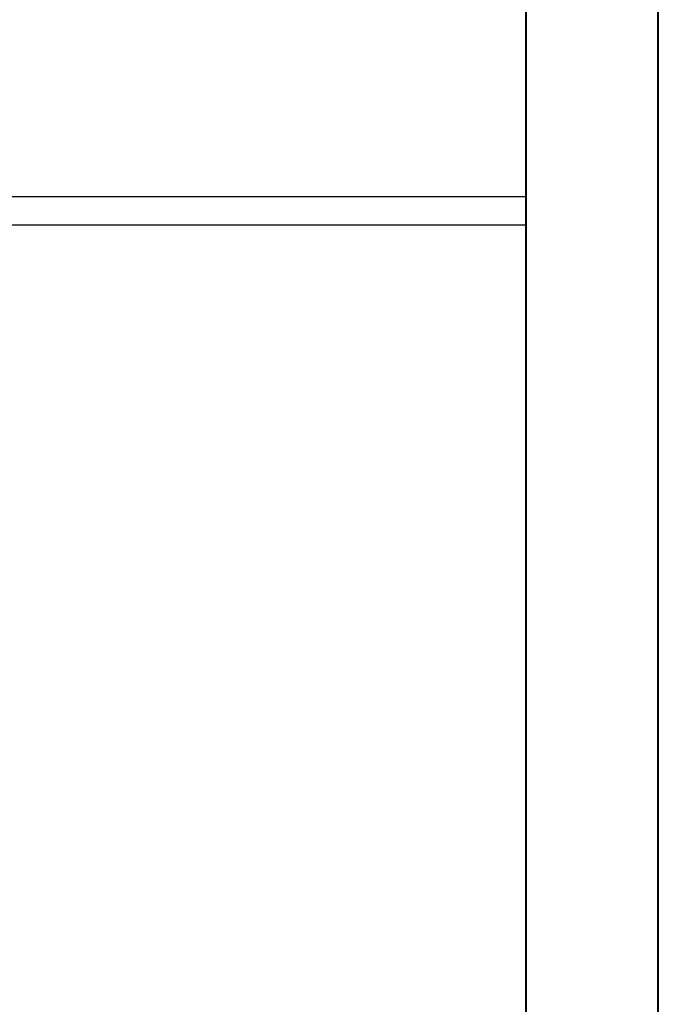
# Model space of a CAD drawing. Header units: millimetres. Extents: x 6612729504 to 6612744462, y 5733542327 to 5733549367.
# Tile 108 of 109: x 6612743671 to 6612744462, y 5733546929 to 5733548148. Entities that reach past the tile are written whole.
import ezdxf

# ---------------------------------------------------------------- set-up
doc = ezdxf.new("R2010")
doc.units = ezdxf.units.MM
doc.header["$MEASUREMENT"] = 0
doc.layers.add('_ ARKUSZ _ 01 _ RAMKA', color=7, linetype='Continuous')
doc.layers.add('inw_ŚCIANY cienkie', color=7, linetype='Continuous')

msp = doc.modelspace()

# ---------------------------------------------------------------- linework, layer by layer
at = {"layer": '_ ARKUSZ _ 01 _ RAMKA', "color": 252, "lineweight": 40}
msp.add_line((6612744298.273997, 5733543457.131468), (6612744298.273997, 5733549285.815592), dxfattribs=at)
at = {"layer": '_ ARKUSZ _ 01 _ RAMKA', "color": 7, "lineweight": 40}
msp.add_lwpolyline([(6612730636.884463, 5733549367.448231), (6612730636.884463, 5733542327.448219), (6612744461.930632, 5733542327.448219), (6612744461.930632, 5733549367.448231)], close=True, dxfattribs=at)
at = {"layer": 'inw_ŚCIANY cienkie', "color": 252, "lineweight": 30}
for p, q in [((6612743768.824231, 5733547928.844687), (6612742407.516494, 5733547928.844687)), ((6612744192.409531, 5733547928.844687), (6612743768.824231, 5733547928.844687)), ((6612744298.273997, 5733547928.844687), (6612743768.824231, 5733547928.844687)), ((6612743922.898026, 5733547893.844687), (6612742441.516494, 5733547893.844687)), ((6612744192.409531, 5733547893.844687), (6612743922.898026, 5733547893.844687)), ((6612744298.273997, 5733547893.844687), (6612743922.898026, 5733547893.844687))]:
    msp.add_line(p, q, dxfattribs=at)

doc.saveas('drawing.dxf')
